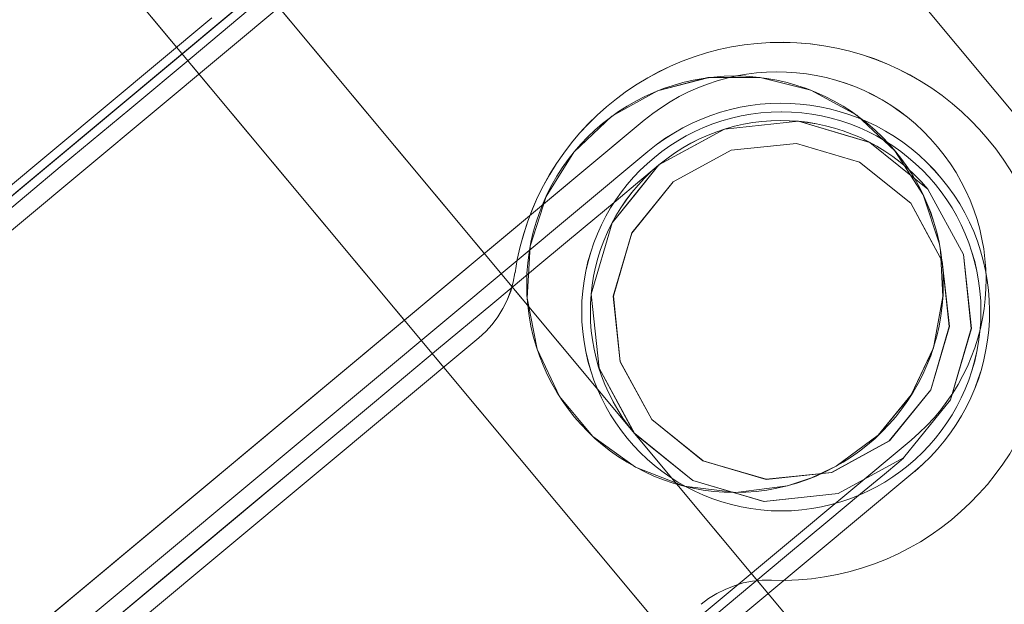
# Model space of a CAD drawing. Header units: millimetres. Extents: x -125266 to 274256, y -711690 to -301689.
# Tile 83 of 256: x -53429 to -53400, y -360869 to -360852. Entities that reach past the tile are written whole.
import ezdxf

# ---------------------------------------------------------------- set-up
doc = ezdxf.new("R2010")
doc.units = ezdxf.units.MM
doc.linetypes.add('CONTINOUS', pattern=[0])
for name, color, linetype, lineweight in [('AD Wall', 8, 'Continuous', 15), ('ARCH', 7, 'Continuous', 0), ('Equipment', 8, 'Continuous', 0), ('HOOD', 6, 'Continuous', 0), ('MEPTEK HVAC-Kitchen Fresh Air Duct', 3, 'Continuous', 30), ('MEPTEK-TEXT1', 7, 'Continuous', 30)]:
    doc.layers.add(name, color=color, linetype=linetype, lineweight=lineweight)
doc.layers.add('Light Equipment', color=8, linetype='Continuous')
doc.styles.get("Standard").update_dxf_attribs({"font": 'ARIALN.TTF'})
doc.styles.add('Times New Roman', font='times.ttf', dxfattribs={"height": 150})
doc.dimstyles.new('ARA-125', dxfattribs={"dimtxt": 200, "dimasz": 75, "dimexe": 0, "dimexo": 75, "dimgap": 7.5, "dimtad": 0, "dimdec": 0, "dimrnd": 5, "dimdsep": 46, "dimtxsty": 'Times New Roman', "dimblk": 'ARCHTICK', "dimcen": 56.25, "dimdle": 56.25, "dimclrd": 256, "dimclre": 256, "dimclrt": 256, "dimazin": 3, "dimtfac": 1, "dimtdec": 0, "dimtix": 1, "dimtmove": 1, "dimatfit": 3, "dimfxl": 0, "dimtolj": 1, "dimlwd": -1, "dimlwe": 0, "dimarcsym": 0})
pattern_1 = [(22.867872, (419150.544, -703283.92), (-30.845707, 73.1364), [])]

# ---------------------------------------------------------------- blocks, each defined once
blk = doc.blocks.new('A$Cf0359734')
at = {"layer": 'Equipment', "extrusion": (0, 0, -1), "elevation": -15}
for points in [[(-610.078, 1224.798, -3.802846), (-1131.035, 947.449, 3.802846)], [(-563.585, 1106.137, -3.146449), (-1057.949, 842.946, 3.146449)], [(-507.188, 390.435, -2.242091), (-497.007, 395.855, 2.242091)], [(-509.394, 395.692, -0.9995), (-498.8, 401.332, 0.9995)], [(-509.829, 394.895, -0.9995), (-499.235, 400.535, 0.9995)], [(-501.946, 392.86), (-504.002, 392.242), (-506.135, 392.458), (-508.026, 393.469), (-509.386, 395.13), (-510.005, 397.186), (-509.788, 399.319), (-508.777, 401.21), (-507.116, 402.57, -1)]]:
    blk.add_lwpolyline(points, format="xyb", close=True, dxfattribs=at)
for points in [[(-591.722, 1158.987, -3.538831), (-1086.084, 895.797), (-1091.774, 906.486), (-1091.58, 906.121), (-1086.084, 895.797), (-1084.559, 898.382), (-1083.015, 900.957), (-1081.46, 903.525), (-1079.888, 906.087), (-1078.303, 908.636), (-1076.702, 911.181)], [(-1077.22, 914.233), (-1087.359, 908.836), (-1091.168, 906.808, 3.626728), (-598.019, 1169.352)], [(-597.218, 1169.311, -3.616317), (-1091.58, 906.121), (-1091.532, 906.208), (-1091.475, 906.293), (-1091.426, 906.38), (-1091.369, 906.465), (-1091.32, 906.552), (-1091.272, 906.639), (-1091.215, 906.724), (-1091.168, 906.808), (-598.022, 1169.351)], [(-597.218, 1169.31, -3.616317), (-1091.582, 906.12, 3.616317), (-597.219, 1169.312)], [(-591.722, 1158.988, -3.538831), (-1086.084, 895.795), (-1084.554, 898.384), (-1083.015, 900.956), (-1081.455, 903.526), (-1079.889, 906.086), (-1078.304, 908.635), (-1076.703, 911.179)], [(-599.158, 1041.719, -0.011713), (-984.646, 836.489), (-990.409, 833.326), (-995.883, 829.759), (-1000.962, 825.886), (-1005.713, 821.665), (-1011.224, 815.871), (-1016.164, 809.592), (-1020.378, 803.047), (-1023.979, 796.101), (-1025.529, 792.694), (-1080.437, 895.526, 3.572618), (-594.649, 1154.151, -3.572618), (-1080.436, 895.526, 3.572618), (-594.65, 1154.151, -3.572618), (-1080.31, 895.593), (-1031.842, 804.552), (-1031.857, 804.516), (-1031.842, 804.552)], [(-546.271, 1063.035, -2.890001), (-1031.776, 804.429), (-1025.527, 792.692)]]:
    blk.add_lwpolyline(points, format="xyb", dxfattribs=at)
for points in [[(-310.659, 510.899), (-706.676, 300.066)], [(-289.408, 506.011), (-713.146, 280.42), (-711.737, 277.773), (-713.146, 280.42)], [(-702.911, 282.47), (-704.632, 281.554), (-706.289, 280.672), (-707.814, 279.86), (-709.153, 279.147), (-710.249, 278.564), (-711.064, 278.13), (-711.567, 277.862), (-711.737, 277.772), (-713.146, 280.419), (-711.737, 277.772), (-287.998, 503.363), (-711.737, 277.772), (-711.567, 277.862), (-711.064, 278.13), (-710.249, 278.564), (-709.153, 279.147), (-707.814, 279.86), (-706.289, 280.672), (-704.632, 281.554)], [(-713.144, 280.421), (-712.975, 280.511), (-712.477, 280.776), (-711.657, 281.213), (-710.561, 281.796), (-709.221, 282.51), (-707.697, 283.321), (-706.039, 284.203), (-704.319, 285.12), (-298.237, 501.311), (-704.319, 285.12), (-706.039, 284.203), (-707.697, 283.321), (-709.221, 282.51), (-710.561, 281.796), (-711.657, 281.213), (-712.477, 280.776), (-712.975, 280.511)], [(-296.827, 498.663), (-702.909, 282.471)], [(-467.883, 364.541), (-489.973, 406.032)], [(-468.788, 364.628), (-490.407, 405.235)], [(-504.413, 403.77), (-505.819, 403.233), (-507.05, 402.367), (-508.024, 401.223), (-508.122, 401.062), (-508.681, 399.867), (-508.985, 398.394), (-508.906, 396.894), (-508.461, 395.459), (-507.677, 394.178), (-507.147, 393.603), (-506.591, 393.132), (-505.284, 392.387), (-503.833, 391.998), (-502.327, 391.977), (-500.863, 392.329), (-499.534, 393.036), (-498.425, 394.055), (-497.607, 395.312), (-497.12, 396.734), (-497.008, 398.234), (-497.269, 399.719), (-497.889, 401.088), (-498.831, 402.257), (-500.037, 403.158), (-501.428, 403.728), (-502.92, 403.94)], [(-507.115, 402.569), (-505.06, 403.188), (-502.929, 402.977), (-501.036, 401.96), (-499.676, 400.299), (-499.057, 398.243), (-499.274, 396.11), (-500.285, 394.22), (-501.946, 392.86), (-500.285, 394.22), (-499.274, 396.11), (-499.057, 398.243), (-499.38, 399.309), (-499.676, 400.299), (-500.415, 401.203), (-501.036, 401.96), (-502.929, 402.977), (-505.038, 403.186), (-505.06, 403.188)], [(-506.816, 402.006), (-505, 402.552), (-503.111, 402.361), (-501.441, 401.47), (-500.241, 399.996), (-499.691, 398.183), (-499.881, 396.294), (-500.78, 394.626), (-502.247, 393.424), (-504.063, 392.879), (-505.948, 393.064), (-507.621, 393.96), (-508.818, 395.43), (-509.372, 397.248), (-509.179, 399.131), (-508.282, 400.804)], [(-502.246, 393.424), (-504.062, 392.878), (-505.951, 393.069), (-507.624, 393.965), (-508.821, 395.434), (-509.371, 397.247), (-509.181, 399.136), (-508.282, 400.804), (-507.596, 401.366), (-506.815, 402.006), (-504.999, 402.551), (-503.114, 402.366), (-501.441, 401.47), (-500.244, 400), (-499.693, 398.187), (-499.884, 396.299), (-500.78, 394.626)], [(-501.947, 392.861), (-504.002, 392.242), (-506.133, 392.453), (-508.026, 393.47), (-509.386, 395.131), (-510.005, 397.187), (-509.788, 399.32), (-508.777, 401.211), (-507.116, 402.571), (-508.777, 401.211), (-509.788, 399.32), (-510.005, 397.187), (-509.386, 395.131), (-508.026, 393.47), (-506.133, 392.453), (-504.002, 392.242)], [(-476.711, 359.841), (-498.8, 401.332)], [(-499.234, 400.534), (-477.616, 359.927)], [(-471.278, 371.433), (-486.149, 399.366)], [(-509.395, 395.693), (-487.305, 354.202)], [(-497.006, 395.855), (-497.061, 395.588), (-497.092, 395.314), (-497.096, 395.04), (-497.072, 394.767), (-497.023, 394.495), (-496.957, 394.231), (-496.862, 393.975), (-496.743, 393.726), (-496.862, 393.975), (-496.957, 394.231), (-497.023, 394.495), (-497.072, 394.767), (-497.096, 395.04), (-497.092, 395.314), (-497.061, 395.588)], [(-488.21, 354.289), (-509.828, 394.896)], [(-496.744, 393.729), (-481.873, 365.796)], [(-505.57, 389.027), (-505.708, 389.259), (-505.869, 389.486), (-506.052, 389.688), (-506.25, 389.881), (-506.463, 390.053), (-506.693, 390.203), (-506.937, 390.331), (-507.189, 390.434), (-506.937, 390.331), (-506.693, 390.203), (-506.463, 390.053), (-506.25, 389.881), (-506.052, 389.688), (-505.869, 389.486), (-505.708, 389.259)]]:
    blk.add_lwpolyline(points, close=True, dxfattribs=at)
for points in [[(-487.036, 399.968), (-486.047, 398.11), (-484.947, 396.045), (-483.758, 393.811), (-482.495, 391.439)], [(-505.82, 403.233), (-505.82, 403.233)], [(-498.801, 401.33), (-498.801, 401.33)], [(-499.234, 400.536), (-499.234, 400.536)], [(-499.677, 400.3), (-499.592, 400.141), (-499.339, 399.665), (-498.919, 398.876), (-498.341, 397.791), (-497.614, 396.425), (-496.749, 394.799), (-495.756, 392.936), (-494.66, 390.876), (-493.471, 388.642), (-492.208, 386.27), (-490.892, 383.798), (-489.547, 381.272), (-488.188, 378.721)], [(-492.784, 363.946), (-493.974, 366.18), (-495.237, 368.552), (-496.55, 371.019), (-497.897, 373.55), (-499.256, 376.102), (-500.603, 378.632), (-501.917, 381.099), (-503.179, 383.471), (-504.369, 385.705), (-505.468, 387.77), (-506.457, 389.628), (-507.323, 391.254), (-508.05, 392.62), (-508.628, 393.705), (-509.048, 394.494), (-509.301, 394.97), (-509.386, 395.129)], [(-497.008, 395.857), (-497.008, 395.857)], [(-509.395, 395.69), (-509.395, 395.69)], [(-509.828, 394.896), (-509.828, 394.896)], [(-496.744, 393.728), (-496.744, 393.728)], [(-507.189, 390.437), (-507.189, 390.437)], [(-505.57, 389.029), (-505.57, 389.029)]]:
    blk.add_lwpolyline(points, dxfattribs=at)
at = {"layer": 'Equipment', "extrusion": (0, 0, -1)}
for centre, radius in [((-503.001, 397.938, -15), 6), ((-504.532, 397.716, -15), 5.75), ((-504.532, 397.716, -15), 5.75)]:
    blk.add_circle(centre, radius, dxfattribs=at)
for centre, radius, start, end in [((-625.132, 625.132, -15), 625.132, 145.142558, 90.917696), ((-624.647, 624.948, -15), 545.055, 148.86045, 87.1998), ((-624.649, 624.946, -15), 545.055, 148.86045, 87.1998), ((-624.649, 624.946, -15), 545.055, 148.86045, 87.1998), ((-624.649, 624.946, -15), 545.055, 148.86045, 87.1998), ((-624.648, 624.948, -15), 535.053, 147.01591, 89.04434), ((-624.648, 624.948, -15), 535.053, 147.01591, 89.04434)]:
    blk.add_arc(centre, radius, start, end, dxfattribs=at)
blk = doc.blocks.new('ARCH')
at = {"layer": 'AD Wall', "lineweight": 0}
h = blk.add_hatch(dxfattribs=at)
h.set_pattern_fill('ANSI31', color=256, scale=25, angle=-22.1321)
h.set_pattern_definition(pattern_1)
edge = h.paths.add_edge_path()
edge.add_arc((-53209.777, -360694.998), 761.132, 66.950176, 372.725314)
edge.add_line((-52467.341, -360527.338), (-52564.885, -360549.366))
edge.add_arc((-53209.777, -360694.998), 661.132, -293.049824, 12.725314, ccw=False)
edge.add_line((-52950.923, -360086.648), (-52911.77, -359994.631))
h = blk.add_hatch(dxfattribs=at)
h.set_pattern_fill('ANSI31', color=256, scale=25, angle=-22.1321)
h.set_pattern_definition(pattern_1)
edge = h.paths.add_edge_path()
edge.add_arc((-53209.777, -360694.998), 761.132, 66.950176, 372.725314)
edge.add_line((-52467.341, -360527.338), (-52564.885, -360549.366))
edge.add_arc((-53209.777, -360694.998), 661.132, -293.049824, 12.725314, ccw=False)
edge.add_line((-52950.923, -360086.648), (-52911.77, -359994.631))
at = {"layer": 'AD Wall', "lineweight": 0, "extrusion": (0, 0, -1)}
for radius in [761.132, 761.132, 661.132, 661.132]:
    blk.add_arc((53209.777, -360694.998, -5.049), radius, 167.274686, 113.049824, dxfattribs=at)
at = {"layer": 'HOOD'}
blk.add_circle((-53209.777, -360694.998, 5.049), 200, dxfattribs=at)
at = {"layer": 'Light Equipment', "lineweight": 0, "extrusion": (0, 0, -1), "elevation": -5.049}
for points in [[(52997.285, -360133.855, -3.802846), (52619.203, -360587.036, 3.802846)], [(53085.056, -360226.257, -3.146449), (52726.274, -360656.304, 3.146449)], [(53406.934, -360867.977, -2.242091), (53414.323, -360859.12, 2.242091)], [(53402.91, -360863.938, -0.9995), (53410.598, -360854.722, 0.9995)], [(53402.808, -360864.84, -0.9995), (53410.496, -360855.624, 0.9995)], [(53410.876, -360863.756), (53409.205, -360865.103), (53407.147, -360865.706), (53405.015, -360865.482), (53403.129, -360864.455), (53401.782, -360862.784), (53401.179, -360860.727), (53401.403, -360858.594), (53402.43, -360856.709, -1)]]:
    blk.add_lwpolyline(points, format="xyb", close=True, dxfattribs=at)
for points in [[(52681.566, -360597.53), (52674.208, -360606.349), (52671.443, -360609.663, 3.626728), (53029.343, -360180.672)], [(53030.101, -360180.409, -3.616317), (52671.32, -360610.454), (52671.332, -360610.355), (52671.353, -360610.255), (52671.365, -360610.156), (52671.386, -360610.056), (52671.399, -360609.957), (52671.411, -360609.858), (52671.432, -360609.758), (52671.443, -360609.663), (53029.342, -360180.674)], [(53030.101, -360180.41, -3.616317), (52671.318, -360610.456, 3.616317), (53030.101, -360180.408)], [(53039.081, -360187.901, -3.538831), (52680.301, -360617.948), (52680.744, -360614.974), (52681.2, -360612.012), (52681.677, -360609.043), (52682.163, -360606.082), (52682.671, -360603.124), (52683.196, -360600.164)], [(53039.082, -360187.901, -3.538831), (52680.301, -360617.947), (52671.003, -360610.189), (52671.321, -360610.454), (52680.301, -360617.947), (52680.74, -360614.977), (52681.2, -360612.01), (52681.673, -360609.046), (52682.163, -360606.081), (52682.671, -360603.122), (52683.196, -360600.162)], [(53076.373, -360299.33, -0.011713), (52796.609, -360634.668), (52792.462, -360639.77), (52788.735, -360645.136), (52785.489, -360650.637), (52782.678, -360656.337), (52779.757, -360663.781), (52777.546, -360671.458), (52776.108, -360679.109), (52775.39, -360686.899), (52775.238, -360690.639), (52685.634, -360616.071, 3.572618), (53038.192, -360193.484, -3.572618), (52685.634, -360616.07, 3.572618), (53038.191, -360193.484, -3.572618), (52685.726, -360615.961), (52764.922, -360682.033), (52764.921, -360682.072), (52764.922, -360682.033)], [(53117.333, -360259.66, -2.890001), (52765.029, -360682.122), (52775.24, -360690.64)]]:
    blk.add_lwpolyline(points, format="xyb", dxfattribs=at)
for points in [[(53565.125, -360678.869), (53257.599, -361047.479), (53259.902, -361049.401), (53257.599, -361047.479)], [(53266.308, -361041.724), (53265.059, -361043.221), (53263.856, -361044.662), (53262.75, -361045.989), (53261.778, -361047.154), (53260.982, -361048.107), (53260.39, -361048.816), (53260.025, -361049.254), (53259.903, -361049.401), (53257.6, -361047.48), (53259.903, -361049.401), (53567.428, -360680.791), (53259.903, -361049.401), (53260.025, -361049.254), (53260.39, -361048.816), (53260.982, -361048.107), (53261.778, -361047.154), (53262.75, -361045.989), (53263.856, -361044.662), (53265.059, -361043.221)], [(53543.598, -360682.348), (53256.191, -361026.843)], [(53257.6, -361047.478), (53257.723, -361047.33), (53258.085, -361046.897), (53258.68, -361046.183), (53259.475, -361045.23), (53260.448, -361044.065), (53261.554, -361042.739), (53262.757, -361041.297), (53264.006, -361039.8), (53558.717, -360686.55), (53264.006, -361039.8), (53262.757, -361041.297), (53261.554, -361042.739), (53260.448, -361044.065), (53259.475, -361045.23), (53258.68, -361046.183), (53258.085, -361046.897), (53257.723, -361047.33)], [(53561.021, -360688.471), (53266.309, -361041.722)], [(53453.098, -360877.155), (53417.005, -360847.043)], [(53452.227, -360877.415), (53416.903, -360847.945)], [(53447.357, -360872.05), (53423.058, -360851.778)], [(53404.481, -360854.579), (53403.381, -360855.606), (53402.567, -360856.872), (53402.096, -360858.299), (53402.066, -360858.485), (53401.997, -360859.803), (53402.272, -360861.281), (53402.91, -360862.641), (53403.862, -360863.803), (53405.071, -360864.694), (53405.778, -360865.027), (53406.472, -360865.254), (53407.963, -360865.451), (53409.453, -360865.265), (53410.856, -360864.717), (53412.08, -360863.84), (53413.044, -360862.684), (53413.688, -360861.323), (53413.972, -360859.849), (53413.888, -360858.349), (53413.426, -360856.918), (53412.625, -360855.64), (53411.535, -360854.606), (53410.222, -360853.877), (53408.765, -360853.498), (53407.261, -360853.493), (53405.8, -360853.859)], [(53446.692, -360884.835), (53410.598, -360854.722)], [(53402.43, -360856.709), (53404.101, -360855.362), (53406.154, -360854.755), (53408.291, -360854.983), (53410.177, -360856.009), (53411.524, -360857.681), (53412.128, -360859.738), (53411.903, -360861.871), (53410.877, -360863.756), (53411.903, -360861.871), (53412.128, -360859.738), (53411.524, -360857.681), (53410.824, -360856.815), (53410.177, -360856.009), (53409.151, -360855.451), (53408.291, -360854.983), (53406.154, -360854.755), (53404.122, -360855.356), (53404.101, -360855.362)], [(53402.92, -360857.118), (53404.396, -360855.928), (53406.217, -360855.393), (53408.1, -360855.589), (53409.767, -360856.503), (53410.96, -360857.976), (53411.495, -360859.797), (53411.291, -360861.68), (53410.385, -360863.346), (53408.909, -360864.536), (53407.092, -360865.074), (53405.205, -360864.875), (53403.543, -360863.964), (53402.345, -360862.488), (53401.814, -360860.671), (53402.014, -360858.784)], [(53410.386, -360863.347), (53408.909, -360864.536), (53407.088, -360865.071), (53405.201, -360864.871), (53403.539, -360863.961), (53402.345, -360862.489), (53401.81, -360860.668), (53402.015, -360858.784), (53402.438, -360858.005), (53402.92, -360857.118), (53404.397, -360855.929), (53406.214, -360855.39), (53408.101, -360855.59), (53409.763, -360856.5), (53410.956, -360857.972), (53411.491, -360859.793), (53411.291, -360861.681)], [(53410.497, -360855.626), (53445.822, -360885.096)], [(53410.876, -360863.755), (53409.204, -360865.103), (53407.151, -360865.71), (53405.014, -360865.481), (53403.129, -360864.455), (53401.781, -360862.784), (53401.178, -360860.726), (53401.403, -360858.594), (53402.429, -360856.708), (53401.403, -360858.594), (53401.178, -360860.726), (53401.781, -360862.784), (53403.129, -360864.455), (53405.014, -360865.481), (53407.151, -360865.71), (53409.204, -360865.103)], [(53414.324, -360859.12), (53414.373, -360859.388), (53414.449, -360859.654), (53414.548, -360859.909), (53414.673, -360860.153), (53414.821, -360860.387), (53414.982, -360860.606), (53415.166, -360860.807), (53415.37, -360860.993), (53415.166, -360860.807), (53414.982, -360860.606), (53414.821, -360860.387), (53414.673, -360860.153), (53414.548, -360859.909), (53414.449, -360859.654), (53414.373, -360859.388)], [(53415.368, -360860.991), (53439.666, -360881.263)], [(53402.909, -360863.938), (53439.002, -360894.05)], [(53438.132, -360894.31), (53402.808, -360864.84)], [(53408.963, -360868.672), (53408.748, -360868.508), (53408.513, -360868.359), (53408.269, -360868.241), (53408.012, -360868.136), (53407.75, -360868.058), (53407.481, -360868.005), (53407.206, -360867.979), (53406.933, -360867.978), (53407.206, -360867.979), (53407.481, -360868.005), (53407.75, -360868.058), (53408.012, -360868.136), (53408.269, -360868.241), (53408.513, -360868.359), (53408.748, -360868.508)]]:
    blk.add_lwpolyline(points, close=True, dxfattribs=at)
for points in [[(53422.01, -360851.554), (53423.627, -360852.903), (53425.423, -360854.401), (53427.366, -360856.023), (53429.429, -360857.744)], [(53410.599, -360854.724), (53410.599, -360854.724)], [(53410.497, -360855.624), (53410.497, -360855.624)], [(53403.38, -360855.607), (53403.38, -360855.607)], [(53410.175, -360856.009), (53410.313, -360856.124), (53410.728, -360856.47), (53411.414, -360857.043), (53412.358, -360857.83), (53413.546, -360858.822), (53414.96, -360860.001), (53416.582, -360861.354), (53418.373, -360862.848), (53420.317, -360864.47), (53422.38, -360866.191), (53424.531, -360867.985), (53426.727, -360869.818), (53428.947, -360871.67)], [(53430.256, -360887.088), (53428.313, -360885.466), (53426.249, -360883.745), (53424.103, -360881.954), (53421.902, -360880.118), (53419.682, -360878.266), (53417.481, -360876.429), (53415.334, -360874.639), (53413.271, -360872.917), (53411.328, -360871.296), (53409.531, -360869.797), (53407.915, -360868.449), (53406.501, -360867.269), (53405.313, -360866.278), (53404.369, -360865.49), (53403.682, -360864.918), (53403.268, -360864.572), (53403.13, -360864.457)], [(53414.322, -360859.119), (53414.322, -360859.119)], [(53415.368, -360860.992), (53415.368, -360860.992)], [(53402.91, -360863.94), (53402.91, -360863.94)], [(53402.808, -360864.839), (53402.808, -360864.839)], [(53406.933, -360867.976), (53406.933, -360867.976)], [(53408.963, -360868.669), (53408.963, -360868.669)]]:
    blk.add_lwpolyline(points, dxfattribs=at)
at = {"layer": 'Light Equipment', "lineweight": 0}
blk.add_circle((-53209.777, -360694.998, 5.049), 200, dxfattribs=at)
at = {"layer": 'Light Equipment', "lineweight": 0, "extrusion": (0, 0, -1)}
for centre, radius in [((53407.986, -360859.449, -5.049), 6), ((53406.652, -360860.232, -5.049), 5.75), ((53406.652, -360860.232, -5.049), 5.75)]:
    blk.add_circle(centre, radius, dxfattribs=at)
for centre, radius, start, end in [((53209.26, -360695.008, -5.049), 625.132, 167.274686, 113.049824), ((53209.779, -360694.995, -5.049), 545.055, 170.99258, 109.33193), ((53209.777, -360694.998, -5.049), 545.055, 170.99258, 109.33193), ((53209.777, -360694.998, -5.049), 545.055, 170.99258, 109.33193), ((53209.777, -360694.998, -5.049), 545.055, 170.99258, 109.33193), ((53209.778, -360694.996, -5.049), 535.053, 169.14804, 111.17647), ((53209.778, -360694.996, -5.049), 535.053, 169.14804, 111.17647)]:
    blk.add_arc(centre, radius, start, end, dxfattribs=at)
at = {"layer": 'Equipment', "rotation": 337.8678715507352}
blk.add_blockref('A$Cf0359734', (-54023.845, -361038.564, -9.95), dxfattribs=at)
blk = doc.blocks.new('_ArchTick')
at = {"color": 0, "linetype": 'ByBlock', "const_width": 0.15}
blk.add_lwpolyline([(-0.5, -0.5), (0.5, 0.5)], dxfattribs=at)

msp = doc.modelspace()

# ---------------------------------------------------------------- linework, layer by layer
at = {"layer": 'HOOD'}
msp.add_circle((-53209.777, -360694.998, 5.049), 200, dxfattribs=at)

# ---------------------------------------------------------------- block references
at = {"layer": 'ARCH'}
msp.add_blockref('ARCH', (0, 0), dxfattribs=at)

# ---------------------------------------------------------------- texts
at = {"layer": 'MEPTEK-TEXT1', "char_height": 350, "attachment_point": 1}
for s, insert, width in [('{\\fCalibri|b0|i0|c0|p34;\\H1.28571x;\\C1;GENERAL GUIDELINES-HVAC :\\P\\fArial Narrow|b0|i0|c0|p34;\\H0.88889x;\\C256;\\P\\fCalibri|b0|i0|c0|p34;\\C4;DUCTING :\\H0.875x;\\P\\pi-1050,l1050,t1050;\\C256;1.^IDUCTING SHALL BE IN ACCORDANCE WITH IS 655, GALVANIZED IRON SHEET TO BE USED FOR ALL DUCTING WORKS. THERMAL INSULATION ON DUCTS SHALL BE 19 MM THICK. CLOSED CELL CLASS “O” BS 476 PART 6-7 FM APPROVED NITRILE RUBBER ELASTOMERIC INSULATION THERMAL CONDUCTIVITY 0.033 WATTS PER METER-KELVIN (W/(M.K)) AT 0°C FOR AIR CONDITIONING DUCTING. \\P2.^ITHERMAL INSULATION ON KITCHEN EXHAUST DUCTING SHALL BE 80 MM THICK ALUMINUM FOIL FACED RESIN BONDED FIBRE GLASS WOOL OF DENSITY NOT LESS THAN 48 KG/M3.\\P3.^ITHERMAL INSULATION ON FRESH AIR, SUPPLY AIR AND RETURN AIR SHALL BE 19MM THICK CLOSED CELL ANTI-MICROBIAL CLASS “O” BS 476 AND PART 6 & 7 FM APPROVED NITRILE RUBBER ELASTOMERIC INSULATION THERMAL CONDUCTIVITY 0.033 WATTS PER METER-KELVIN (W/ (M\\fArial|b0|i0|c0|p34;.\\fCalibri|b0|i0|c0|p34;K)) AT 0°C.\\P4.^IAPPROPRIATE NUMBER OF TRAP DOORS SHALL BE PROVIDED IN KITCHEN EXHAUST DUCTING FOR OIL/GREASE CLEANING PURPOSE.\\P5.^IDUCTING INSTALLATION WITH RESPECT TO FRESH AIR INTAKE, KITCHEN EXHAUST OUT FROM LOCATION UP TO LOUVERS AT FAÇADE SHALL BE IN THE SCOPE OF CONCESSIONER INCLUDING AIR WASHER, EXHAUST FAN SECTION DRY SCRUBBER ETC.\\P6.^IEACH AND EVERY KITCHEN EXHAUST HOOD SHOULD BE EQUIPPED WITH UL LISTED, WET CHEMICAL BASED, MECHANICALLY OPERATED, AUTOMATIC FIRE SUPPRESSION SYSTEM. SEPARATE DRAWING TO BE SUBMITTED FOR HOOD SUPPRESSION SYSTEM.\\P7.^ISUPPORTING OF DUCTING TO BE DONE WITH USING ANGLE 50X 50 X 5MM AND TIE ROD OF SIZE MINIMUM 10 MM DIA/ AS PER DUCT SIZE.\\P8.^IPOST COMPLETION OF ONSITE WORK, CONCESSIONAIRE HAS TO SHARE TESTING AND COMMISSIONING REPORT WITH DIAL.\\P9.^IINTEGRATION WITH FIRE ALARM SYSTEM, SO THAT AHU GET SWITCHED OFF IN CASE OF ANY FIRE INCIDENT.\\P10.^IFOR EQUIPMENT PLACEMENT STRUCTURAL DETAILS TO BE APPROVED BY STRUCTURAL CONSULTANT AND SAME TO BE SHARE WITH DIAL.\\P11.^ITRAP DOOR WITH PROPER ACCESS TO BE PROVIDED FOR FILTER AND COPPER COIL CLEANING.\\P12.^IKITCHEN VENTILATION SHALL COMPLY TO NFPA 96 GUIDELINE.}', (-102876.109, -301696.901), 28043.42879), ('{\\fCalibri|b0|i0|c0|p34;\\H1.28571x;\\C1;CHILLED WATER PIPING:-\\H0.77778x;\\P\\pi-1050,l1050,t1050;\\C256;1.^ICHILLED WATER PIPING SHALL BE CONFIRMING TO IS:1239 PART I CLASS ‘C’ HEAVY AND FITTING SHALL BE CONFORMING TO ASTM A-105,3000LBS SOCKET WELD END (UP TO 50MM) & 1S:1239 PART-II HEAVY/ASTM A-234 WPB, GR.B BUTT WELD FITTING ( ABOVE 50NB PIPE SIZE)\\P2.^IPIPING CONNECTION SHOULD BE SOCKET WELDED UP TO 50NB SIZE AND SHALL BE BUTT WELD ABOVE 50NB PIPE SIZE. PIPE FLANGES SHOULD BE CONFIRMING TO ASTM A-105 # 150 SORF AND FLANGE DIMENSION SHOULD BE IN ACCORDANCE WITH ASME/ANSI B 16.5 (150 SORF), FITTING TO FITTING WELDING IS NOT ALLOWED. NOZZLE CONNECTIONS/THREDOLETS/WELDOLETS ARE NOT ALLOWED BY PUNCTURING THE PIPE. ONLY EQUAL/UNEQUAL TEE’S SHALL BE USED FOR BRANCH CONNECTION FROM HEADER. SOCKET WELD END TEE SHOULD BE USED FOR BRANCH CONNECTION (UP-TO -50NB PIPE SIZE) W.R.T TO PRESSURE GAUGE/TEMPERATURE GAUGE/AIR VENT/DRAIN POINT ETC.\\P3.^IPOST INSTALLATION CLEARANCE BY DIAL, CHW PIPING SHALL BE TESTED @15KGF/CM2 HYDROSTATICS PRESSURE FOR 24HRS HOLD TIME AND TESTING SHOULD BE WITNESSED TO DIAL TEAM.\\P4.^ITHERMAL INSULATION ON CHW AND CONDENSATE DRAIN PIPING LINE SHALL BE 25MM THICK. CLOSED CELL ANTI-MICROBIAL CLASS “O” BS 476 AND PART 6 & 7 FM APPROVED NITRILE RUBBER ELASTOMERIC INSULATION THERMAL CONDUCTIVITY 0.033 WATTS PER METER-KELVIN (W/ (M\\fArial|b0|i0|c0|p34;⋅\\fCalibri|b0|i0|c0|p34;K)) AT 0°C.\\P5.^ICONDENSATE DRAIN PIPING SHALL BE COMPLYING TO IS 4985 CLASS 3 UPVC PIPE. SOLVENT CEMENT COMPLYING WITH ASTM D2564 SHALL BE USED FOR JOINTS.\\P6.^IFOR CEILING SUSPENDED CHILLED WATER PIPE:  PIPE SHOULD BE HANGED WITH TIE ROD OF SIZE MINIMUM 10 MM DIA.}', (-102709.024, -319968.004), 24849.35391)]:
    msp.add_mtext(s, dxfattribs=dict(at, insert=insert, width=width))

# ---------------------------------------------------------------- leaders
at = {"layer": 'MEPTEK HVAC-Kitchen Fresh Air Duct', "linetype": 'CONTINOUS', "lineweight": -2, "ltscale": 25}
msp.add_leader([(-54089.525, -360808.891), (-54089.525, -362709.219), (-53079.775, -362709.219)], dimstyle='ARA-125', override={"dimtxt": 150, "dimasz": 150}, dxfattribs=at)

doc.saveas('drawing.dxf')
